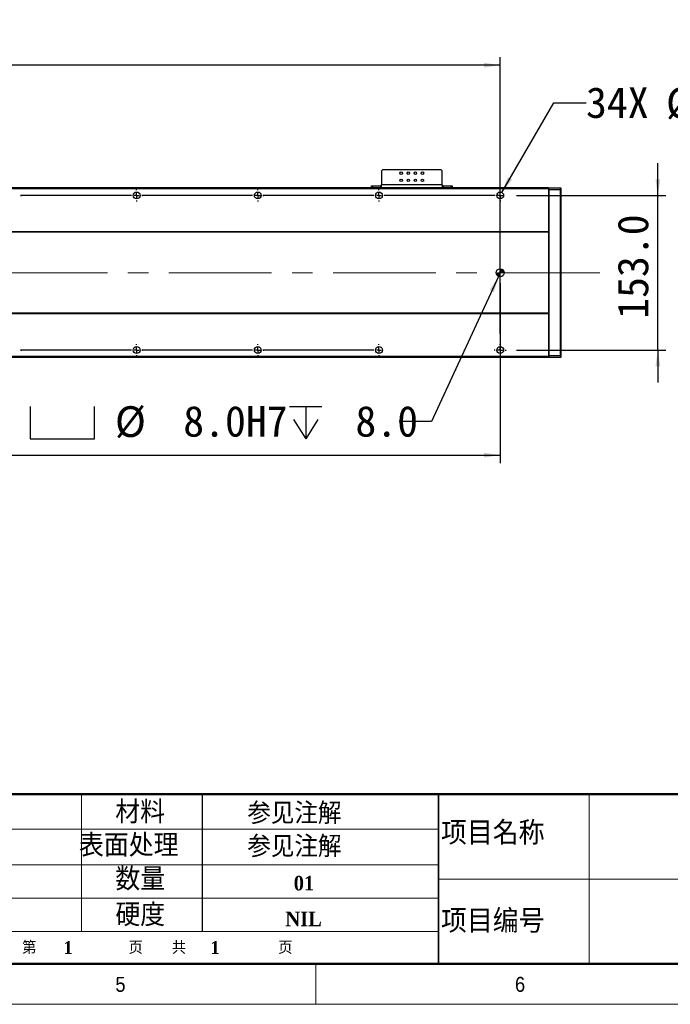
# Model space of a CAD drawing. Header units: millimetres. Extents: x 40 to 3320, y 40 to 2336.
# Tile 4 of 9: x 1787 to 2431, y 40 to 1014. Entities that reach past the tile are written whole.
import ezdxf

# ---------------------------------------------------------------- set-up
doc = ezdxf.new("R2010")
doc.units = ezdxf.units.MM
doc.header["$LTSCALE"] = 8
doc.linetypes.add('CENTERX2', pattern=[20.32, 12.7, -2.54, 2.54, -2.54])
doc.layers.add('DIMNS', color=7, linetype='Continuous')
doc.styles.add('SLDTEXTSTYLE0', font='Gothic.ttf', dxfattribs={"width": 0.913})
doc.styles.add('SLDTEXTSTYLE1', font='timesbd.ttf', dxfattribs={"width": 0.933})
doc.styles.add('SLDTEXTSTYLE2', font='txt', dxfattribs={"bigfont": 'bigfont'})
doc.styles.add('SLDTEXTSTYLE3', font='txt', dxfattribs={"bigfont": 'bigfont'})
doc.styles.add('SLDTEXTSTYLE7', font='txt')
doc.styles.add('SLDTEXTSTYLE8', font='txt', dxfattribs={"bigfont": 'bigfont'})
doc.dimstyles.new('SLDDIMSTYLE0', dxfattribs={"dimtxt": 30.4, "dimasz": 16, "dimexe": 0, "dimexo": 0.0625, "dimgap": 7.6, "dimtad": 2, "dimdec": 1, "dimrnd": 1e-09, "dimzin": 4, "dimdsep": 46, "dimtxsty": 'SLDTEXTSTYLE7', "dimsah": 1, "dimcen": 0.09, "dimadec": 0, "dimazin": 1, "dimtfac": 1, "dimtdec": 1, "dimtmove": 0, "dimatfit": 0, "dimfxl": 0, "dimfrac": 2, "dimtolj": 1, "dimtzin": 12, "dimarcsym": 0})
doc.dimstyles.new('SLDDIMSTYLE5', dxfattribs={"dimtxt": 30.4, "dimasz": 16, "dimexe": 0, "dimexo": 0.0625, "dimgap": 7.6, "dimtad": 2, "dimdec": 1, "dimrnd": 1e-09, "dimzin": 4, "dimdsep": 46, "dimtxsty": 'SLDTEXTSTYLE7', "dimsah": 1, "dimcen": 0.09, "dimadec": 0, "dimazin": 1, "dimtfac": 1, "dimtdec": 1, "dimtofl": 0, "dimtmove": 0, "dimatfit": 3, "dimfxl": 0, "dimfrac": 2, "dimtolj": 1, "dimtzin": 12, "dimarcsym": 0})
doc.dimstyles.new('SLDDIMSTYLE6', dxfattribs={"dimtxt": 30.4, "dimasz": 16, "dimexe": 0, "dimexo": 0.0625, "dimgap": 7.6, "dimtad": 0, "dimtih": 1, "dimtoh": 1, "dimdec": 1, "dimrnd": 1e-09, "dimzin": 4, "dimdsep": 46, "dimtxsty": 'SLDTEXTSTYLE7', "dimsah": 1, "dimcen": 0, "dimadec": 0, "dimazin": 1, "dimtfac": 1, "dimtdec": 1, "dimtofl": 0, "dimtmove": 0, "dimatfit": 3, "dimfxl": 0, "dimfrac": 2, "dimtolj": 1, "dimtzin": 12, "dimarcsym": 0})
doc.dimstyles.new('SLDDIMSTYLE7', dxfattribs={"dimtxt": 30.4, "dimasz": 16, "dimexe": 0, "dimexo": 0.0625, "dimgap": 7.6, "dimtad": 0, "dimtih": 1, "dimtoh": 1, "dimdec": 1, "dimrnd": 1e-09, "dimzin": 12, "dimdsep": 46, "dimtxsty": 'SLDTEXTSTYLE7', "dimsah": 1, "dimcen": 0, "dimadec": 0, "dimazin": 3, "dimtfac": 1, "dimtdec": 1, "dimtofl": 0, "dimtmove": 0, "dimatfit": 3, "dimfxl": 0, "dimfrac": 2, "dimtolj": 1, "dimtzin": 12, "dimarcsym": 0})

# ---------------------------------------------------------------- blocks, each defined once
blk = doc.blocks.new('SW_SYMBOL_HOLE_SPOT')
at = {"layer": 'DIMNS', "color": 0}
for p, q in [((0, 7000), (0, 600)), ((12800, 600), (12800, 7000)), ((0, 600), (12800, 600))]:
    blk.add_line(p, q, dxfattribs=at)
blk = doc.blocks.new('SW_SYMBOL_HOLE_DEPTH')
at = {"layer": 'DIMNS', "color": 0}
for p, q in [((0, 7000), (6400, 7000)), ((3200, 7000), (3200, 600)), ((800, 4440), (3200, 600)), ((5600, 4440), (3200, 600))]:
    blk.add_line(p, q, dxfattribs=at)
blk = doc.blocks.new('_D_19')
at = {"layer": 'DIMNS'}
for p, q in [((2260.92, 760.3), (2194.6, 616.84)), ((2194.6, 616.84), (2162.6, 616.84))]:
    blk.add_line(p, q, dxfattribs=at)
blk.add_solid([(2260.92, 760.3), (2252.03, 746.78), (2256.38, 744.77)], dxfattribs=at)
at = {"layer": 'DIMNS', "xscale": 0.004985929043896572, "yscale": 0.004985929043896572, "zscale": 0.004985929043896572}
for name, p in [('SW_SYMBOL_HOLE_SPOT', (1797.08, 596.72)), ('SW_SYMBOL_HOLE_DEPTH', (2054.1, 596.72))]:
    blk.add_blockref(name, p, dxfattribs=at)
at = {"layer": 'DIMNS', "char_height": 30.4, "attachment_point": 1, "style": 'SLDTEXTSTYLE7'}
for s, insert in [('%%c', (1881.13, 631.86)), (' 8.0H7 ', (1928.1, 632.16)), (' 8.0', (2098.59, 632.16))]:
    blk.add_mtext(s, dxfattribs=dict(at, insert=insert))
blk = doc.blocks.new('_D_20')
at = {"layer": 'DIMNS'}
for p, q in [((2262.6, 753.77), (2262.6, 575.43)), ((342.6, 747.23), (342.6, 575.43)), ((342.6, 583.43), (2262.6, 583.43))]:
    blk.add_line(p, q, dxfattribs=at)
for points in [[(342.6, 583.43), (358.6, 581.03), (358.6, 585.83)], [(2262.6, 583.43), (2246.6, 585.83), (2246.6, 581.03)]]:
    blk.add_solid(points, dxfattribs=at)
at = {"layer": 'DIMNS', "insert": (1243.99, 623.32), "char_height": 30.4, "attachment_point": 1, "style": 'SLDTEXTSTYLE7'}
blk.add_mtext('1920.0', dxfattribs=at)
blk = doc.blocks.new('_D_21')
at = {"layer": 'DIMNS'}
for p, q in [((2264.3, 843.37), (2315.58, 932.2)), ((2315.58, 932.2), (2347.58, 932.2))]:
    blk.add_line(p, q, dxfattribs=at)
blk.add_solid([(2264.3, 843.37), (2274.38, 856.03), (2270.22, 858.43)], dxfattribs=at)
at = {"layer": 'DIMNS', "char_height": 30.4, "attachment_point": 1, "style": 'SLDTEXTSTYLE7'}
for s, insert in [('34X ', (2347.58, 947.51)), ('%%c', (2426.71, 947.22)), (' 6.8 THROUGH HOLE', (2473.68, 947.51))]:
    blk.add_mtext(s, dxfattribs=dict(at, insert=insert))
blk = doc.blocks.new('_D_22')
at = {"layer": 'DIMNS'}
for p, q in [((2418.74, 840.43), (2418.74, 872.43)), ((2278.7, 840.43), (2426.74, 840.43)), ((2418.74, 687.43), (2418.74, 840.43)), ((2278.7, 687.43), (2426.74, 687.43)), ((2418.74, 687.43), (2418.74, 655.43))]:
    blk.add_line(p, q, dxfattribs=at)
for points in [[(2418.74, 840.43), (2421.14, 856.43), (2416.34, 856.43)], [(2418.74, 687.43), (2416.34, 671.43), (2421.14, 671.43)]]:
    blk.add_solid(points, dxfattribs=at)
at = {"layer": 'DIMNS', "insert": (2378.85, 718.29), "char_height": 30.4, "attachment_point": 1, "rotation": 90, "style": 'SLDTEXTSTYLE7'}
blk.add_mtext('153.0', dxfattribs=at)
blk = doc.blocks.new('_D_23')
at = {"layer": 'DIMNS'}
for p, q in [((342.6, 703.53), (342.6, 977.35)), ((2262.6, 703.53), (2262.6, 977.35)), ((2262.6, 969.35), (342.6, 969.35))]:
    blk.add_line(p, q, dxfattribs=at)
for points in [[(342.6, 969.35), (358.6, 966.95), (358.6, 971.75)], [(2262.6, 969.35), (2246.6, 971.75), (2246.6, 966.95)]]:
    blk.add_solid(points, dxfattribs=at)
at = {"layer": 'DIMNS', "char_height": 30.4, "attachment_point": 1}
for s, insert, style in [('=16×120.0（PITCH）', (1172.48, 1009.24), 'SLDTEXTSTYLE8'), ('1920.0', (1053.67, 1009.24), 'SLDTEXTSTYLE7')]:
    blk.add_mtext(s, dxfattribs=dict(at, insert=insert, style=style))
blk = doc.blocks.new('SW_CENTERMARKSYMBOL_2')
at = {"layer": 'DIMNS', "color": 0}
for p, q in [((485.08, 0), (485.94, 0)), ((594.92, 0), (485.08, 0)), ((594.92, 0), (594.06, 0)), ((600, 0), (597.46, 0)), ((600, 0), (597.46, 0)), ((600, 0), (597.46, 0)), ((600, 5.08), (600, 5.94)), ((600, 0), (600, 2.54)), ((600, 0), (600, 2.54)), ((600, 0), (600, 2.54)), ((600, 0), (600, -2.54)), ((600, 0), (602.54, 0)), ((600, 0), (600, -2.54)), ((600, 0), (602.54, 0)), ((600, 0), (600, -2.54)), ((600, 0), (602.54, 0)), ((605.08, 0), (605.94, 0)), ((714.92, 0), (605.08, 0)), ((714.92, 0), (714.06, 0)), ((720, 0), (717.46, 0)), ((720, 0), (717.46, 0)), ((720, 5.08), (720, 5.94)), ((720, 0), (720, 2.54)), ((720, 0), (720, 2.54)), ((720, 0), (720, -2.54)), ((720, 0), (722.54, 0)), ((720, 0), (720, -2.54)), ((720, 0), (722.54, 0)), ((725.08, 0), (725.94, 0)), ((834.92, 0), (725.08, 0)), ((840, 0), (837.46, 0)), ((840, 5.08), (840, 5.94)), ((840, 0), (840, 2.54)), ((840, 0), (840, -2.54)), ((840, 0), (842.54, 0)), ((954.92, 0), (845.08, 0)), ((954.92, 0), (954.06, 0)), ((960, 0), (957.46, 0)), ((960, 5.08), (960, 5.94)), ((960, 0), (960, 2.54)), ((960, 0), (960, -2.54)), ((960, 0), (962.54, 0)), ((600, -5.08), (600, -5.94)), ((720, -5.08), (720, -5.94)), ((840, -5.08), (840, -5.94)), ((960, -5.08), (960, -5.94))]:
    blk.add_line(p, q, dxfattribs=at)
blk = doc.blocks.new('SW_CENTERMARKSYMBOL_3')
at = {"layer": 'DIMNS', "color": 0}
for p, q in [((485.08, 0), (485.94, 0)), ((594.92, 0), (485.08, 0)), ((594.92, 0), (594.06, 0)), ((600, 0), (597.46, 0)), ((600, 0), (597.46, 0)), ((600, 0), (597.46, 0)), ((600, 5.08), (600, 5.94)), ((600, 0), (600, 2.54)), ((600, 0), (600, 2.54)), ((600, 0), (600, 2.54)), ((600, 0), (600, -2.54)), ((600, 0), (602.54, 0)), ((600, 0), (600, -2.54)), ((600, 0), (602.54, 0)), ((600, 0), (600, -2.54)), ((600, 0), (602.54, 0)), ((605.08, 0), (605.94, 0)), ((714.92, 0), (605.08, 0)), ((714.92, 0), (714.06, 0)), ((720, 0), (717.46, 0)), ((720, 0), (717.46, 0)), ((720, 5.08), (720, 5.94)), ((720, 0), (720, 2.54)), ((720, 0), (720, 2.54)), ((720, 0), (720, -2.54)), ((720, 0), (722.54, 0)), ((720, 0), (720, -2.54)), ((720, 0), (722.54, 0)), ((725.08, 0), (725.94, 0)), ((834.92, 0), (725.08, 0)), ((834.92, 0), (834.06, 0)), ((840, 0), (837.46, 0)), ((840, 5.08), (840, 5.94)), ((840, 0), (840, 2.54)), ((840, 0), (840, -2.54)), ((840, 0), (842.54, 0)), ((600, -5.08), (600, -5.94)), ((720, -5.08), (720, -5.94)), ((840, -5.08), (840, -5.94)), ((954.92, -153), (954.06, -153)), ((960, -153), (957.46, -153)), ((960, -147.92), (960, -147.06)), ((960, -153), (960, -150.46)), ((960, -153), (960, -155.54)), ((960, -153), (962.54, -153)), ((965.08, -153), (965.94, -153)), ((960, -158.08), (960, -158.94))]:
    blk.add_line(p, q, dxfattribs=at)
blk = doc.blocks.new('SW_CENTERMARKSYMBOL_4')
at = {"layer": 'DIMNS', "color": 0}
for p, q in [((1325.08, 0), (1325.94, 0)), ((1434.92, 0), (1325.08, 0)), ((1434.92, 0), (1434.06, 0)), ((1440, 0), (1437.46, 0)), ((1440, 0), (1437.46, 0)), ((1440, 0), (1437.46, 0)), ((1440, 5.08), (1440, 5.94)), ((1440, 0), (1440, 2.54)), ((1440, 0), (1440, 2.54)), ((1440, 0), (1440, 2.54)), ((1440, 0), (1440, -2.54)), ((1440, 0), (1442.54, 0)), ((1440, 0), (1440, -2.54)), ((1440, 0), (1442.54, 0)), ((1440, 0), (1440, -2.54)), ((1440, 0), (1442.54, 0)), ((1445.08, 0), (1445.94, 0)), ((1554.92, 0), (1445.08, 0)), ((1554.92, 0), (1554.06, 0)), ((1560, 0), (1557.46, 0)), ((1560, 0), (1557.46, 0)), ((1560, 5.08), (1560, 5.94)), ((1560, 0), (1560, 2.54)), ((1560, 0), (1560, 2.54)), ((1560, 0), (1560, -2.54)), ((1560, 0), (1562.54, 0)), ((1560, 0), (1560, -2.54)), ((1560, 0), (1562.54, 0)), ((1565.08, 0), (1565.94, 0)), ((1674.92, 0), (1565.08, 0)), ((1674.92, 0), (1674.06, 0)), ((1680, 0), (1677.46, 0)), ((1680, 5.08), (1680, 5.94)), ((1680, 0), (1680, 2.54)), ((1680, 0), (1680, -2.54)), ((1680, 0), (1682.54, 0)), ((1440, -5.08), (1440, -5.94)), ((1560, -5.08), (1560, -5.94)), ((1680, -5.08), (1680, -5.94))]:
    blk.add_line(p, q, dxfattribs=at)
blk = doc.blocks.new('SW_CENTERMARKSYMBOL_5')
at = {"layer": 'DIMNS', "color": 0}
for p, q in [((485.08, 0), (485.94, 0)), ((594.92, 0), (485.08, 0)), ((594.92, 0), (594.06, 0)), ((600, 0), (597.46, 0)), ((600, 0), (597.46, 0)), ((600, 0), (597.46, 0)), ((600, 5.08), (600, 5.94)), ((600, 0), (600, 2.54)), ((600, 0), (600, 2.54)), ((600, 0), (600, 2.54)), ((600, 0), (600, -2.54)), ((600, 0), (602.54, 0)), ((600, 0), (600, -2.54)), ((600, 0), (602.54, 0)), ((600, 0), (600, -2.54)), ((600, 0), (602.54, 0)), ((605.08, 0), (605.94, 0)), ((714.92, 0), (605.08, 0)), ((714.92, 0), (714.06, 0)), ((720, 0), (717.46, 0)), ((720, 0), (717.46, 0)), ((720, 5.08), (720, 5.94)), ((720, 0), (720, 2.54)), ((720, 0), (720, 2.54)), ((720, 0), (720, -2.54)), ((720, 0), (722.54, 0)), ((720, 0), (720, -2.54)), ((720, 0), (722.54, 0)), ((725.08, 0), (725.94, 0)), ((600, -5.08), (600, -5.94)), ((720, -5.08), (720, -5.94))]:
    blk.add_line(p, q, dxfattribs=at)
blk = doc.blocks.new('SW_CENTERMARKSYMBOL_6')
at = {"layer": 'DIMNS', "color": 0}
for p, q in [((-240, 5.08), (-240, 5.94)), ((-240, 0), (-240, 2.54)), ((-240, 0), (-240, 2.54)), ((-240, 0), (-240, 2.54)), ((-120, 5.08), (-120, 5.94)), ((-120, 0), (-120, 2.54)), ((-120, 0), (-120, 2.54)), ((-5.08, 0), (-5.94, 0)), ((0, 0), (-2.54, 0)), ((0, 5.08), (0, 5.94)), ((0, 0), (0, 2.54)), ((0, 0), (0, -2.54)), ((0, 0), (2.54, 0)), ((-354.92, 0), (-354.06, 0)), ((-245.08, 0), (-354.92, 0)), ((-245.08, 0), (-245.94, 0)), ((-240, 0), (-242.54, 0)), ((-240, 0), (-242.54, 0)), ((-240, 0), (-242.54, 0)), ((-240, 0), (-240, -2.54)), ((-240, 0), (-237.46, 0)), ((-240, 0), (-240, -2.54)), ((-240, 0), (-237.46, 0)), ((-240, 0), (-240, -2.54)), ((-240, 0), (-237.46, 0)), ((-240, -5.08), (-240, -5.94)), ((-234.92, 0), (-234.06, 0)), ((-125.08, 0), (-234.92, 0)), ((-125.08, 0), (-125.94, 0)), ((-120, 0), (-122.54, 0)), ((-120, 0), (-122.54, 0)), ((-120, 0), (-120, -2.54)), ((-120, 0), (-117.46, 0)), ((-120, 0), (-120, -2.54)), ((-120, 0), (-117.46, 0)), ((-120, -5.08), (-120, -5.94)), ((-114.92, 0), (-114.06, 0)), ((-5.08, 0), (-114.92, 0)), ((0, -5.08), (0, -5.94))]:
    blk.add_line(p, q, dxfattribs=at)
blk = doc.blocks.new('SW_DOWELSYMBOL_4')
at = {"linetype": 'Continuous', "lineweight": 18}
h = blk.add_hatch(color=0, dxfattribs=at)
edge = h.paths.add_edge_path(flags=0)
edge.add_arc((0, 0), 4, 180, 270)
edge.add_line((0, -4), (0, 0))
edge.add_line((0, 0), (-4, 0))
h = blk.add_hatch(color=0, dxfattribs=at)
edge = h.paths.add_edge_path(flags=0)
edge.add_arc((0, 0), 4, 0, 90)
edge.add_line((0, 4), (0, 0))
edge.add_line((0, 0), (4, 0))
at = {"layer": 'DIMNS', "color": 0}
blk.add_circle((0, 0), 4, dxfattribs=at)

msp = doc.modelspace()

# ---------------------------------------------------------------- linework, layer by layer
at = {"color": 7, "linetype": 'Continuous', "lineweight": 25}
for p, q in [((2146.1, 865.73), (2145.1, 864.73)), ((2145.1, 864.73), (2145.1, 850.93)), ((2204.1, 865.73), (2146.1, 865.73)), ((2205.1, 864.73), (2204.1, 865.73)), ((2205.1, 850.93), (2205.1, 864.73)), ((2310.6, 847.93), (294.6, 847.93)), ((2135.1, 847.93), (2135.1, 849.93)), ((2135.1, 849.93), (2136.1, 849.93)), ((2136.1, 849.93), (2136.1, 847.93)), ((2136.1, 849.93), (2144.1, 849.93)), ((2144.1, 849.93), (2144.1, 847.93)), ((2145.1, 849.93), (2144.1, 849.93)), ((2205.1, 850.93), (2145.1, 850.93)), ((2145.1, 847.93), (2145.1, 850.93)), ((2205.1, 850.93), (2205.1, 847.93)), ((2206.1, 849.93), (2205.1, 849.93)), ((2206.1, 849.93), (2206.1, 847.93)), ((2206.1, 849.93), (2214.1, 849.93)), ((2214.1, 847.93), (2214.1, 849.93)), ((2214.1, 849.93), (2215.1, 849.93)), ((2215.1, 849.93), (2215.1, 847.93)), ((2310.6, 847.63), (2310.9, 847.93)), ((2310.6, 847.93), (2310.6, 846.93)), ((2310.9, 847.93), (2310.9, 845.93)), ((2310.9, 847.93), (2322.3, 847.93)), ((2322.3, 845.93), (2322.3, 847.93)), ((2322.6, 847.63), (2322.3, 847.93)), ((2310.6, 846.93), (294.6, 846.93)), ((2310.6, 846.93), (2310.6, 804.43)), ((2310.6, 845.8), (2310.9, 845.93)), ((2310.9, 845.93), (2310.9, 681.93)), ((2322.3, 845.93), (2310.9, 845.93)), ((2322.3, 681.93), (2322.3, 845.93)), ((2322.6, 845.8), (2322.3, 845.93)), ((2322.6, 847.63), (2322.6, 845.8)), ((2322.6, 845.8), (2322.6, 682.05)), ((2310.6, 804.43), (294.6, 804.43)), ((2310.6, 803.93), (294.6, 803.93)), ((2310.6, 804.43), (2310.6, 803.93)), ((2310.6, 803.93), (2310.6, 723.93)), ((2310.6, 723.93), (294.6, 723.93)), ((2310.6, 723.43), (294.6, 723.43)), ((2310.6, 723.93), (2310.6, 723.43)), ((2310.6, 723.43), (2310.6, 680.93)), ((2310.6, 682.05), (2310.9, 681.93)), ((2322.6, 682.05), (2322.3, 681.93)), ((2322.6, 682.05), (2322.6, 680.23)), ((2310.6, 680.93), (294.6, 680.93)), ((2310.6, 679.93), (294.6, 679.93)), ((2310.6, 680.93), (2310.6, 679.93)), ((2310.6, 680.23), (2310.9, 679.93)), ((2310.9, 681.93), (2310.9, 679.93)), ((2310.9, 681.93), (2322.3, 681.93)), ((2322.3, 679.93), (2310.9, 679.93)), ((2322.3, 679.93), (2322.3, 681.93)), ((2322.6, 680.23), (2322.3, 679.93))]:
    msp.add_line(p, q, dxfattribs=at)
at = {"color": 7, "linetype": 'Continuous', "lineweight": 50}
for p, q in [((3280, 248), (1464, 248)), ((80, 80), (3280, 80))]:
    msp.add_line(p, q, dxfattribs=at)
at = {"color": 7, "linetype": 'Continuous', "lineweight": 18}
for p, q in [((1848, 248), (1848, 112.05)), ((2350.6, 248), (2350.6, 80)), ((1464, 213.26), (2201.48, 213.26)), ((1464, 178.04), (2201.48, 178.04)), ((2201.48, 164), (2674.01, 164)), ((1464, 145.04), (2201.48, 145.04)), ((2201.48, 112.05), (1464, 112.05)), ((80, 80), (3280, 80)), ((984, 80), (3280, 80)), ((2080, 80), (2080, 40)), ((40, 40), (3320, 40))]:
    msp.add_line(p, q, dxfattribs=at)
at = {"color": 7, "linetype": 'Continuous', "lineweight": 35}
msp.add_line((2201.48, 248), (2201.48, 80), dxfattribs=at)
at = {"color": 7, "linetype": 'Continuous', "lineweight": 25}
for centre, radius in [((2164.6, 862.43), 1.25), ((2171.6, 862.43), 1.25), ((2178.6, 862.43), 1.25), ((2185.6, 862.43), 1.25), ((2164.6, 855.43), 1.25), ((2171.6, 855.43), 1.25), ((2178.6, 855.43), 1.25), ((2185.6, 855.43), 1.25), ((1902.6, 840.43), 3.4), ((2022.6, 840.43), 3.4), ((2142.6, 840.43), 3.4), ((2262.6, 840.43), 3.4), ((2262.6, 763.93), 4), ((1902.6, 687.43), 3.4), ((2022.6, 687.43), 3.4), ((2142.6, 687.43), 3.4), ((2262.6, 687.43), 3.4)]:
    msp.add_circle(centre, radius, dxfattribs=at)
at = {"layer": 'DIMNS', "linetype": 'CENTERX2', "lineweight": 18}
msp.add_line((2361.4, 763.93), (243.8, 763.93), dxfattribs=at)
at = {"layer": 'DIMNS', "color": 7}
msp.add_line((1967.46, 248), (1967.46, 112.05), dxfattribs=at)

# ---------------------------------------------------------------- block references
at = {"layer": 'DIMNS'}
for name, p in [('SW_CENTERMARKSYMBOL_4', (462.6, 840.43)), ('SW_CENTERMARKSYMBOL_2', (1302.6, 840.43)), ('SW_CENTERMARKSYMBOL_3', (1302.6, 840.43)), ('SW_DOWELSYMBOL_4', (2262.6, 763.93)), ('SW_CENTERMARKSYMBOL_5', (1302.6, 687.43)), ('SW_CENTERMARKSYMBOL_6', (2142.6, 687.43))]:
    msp.add_blockref(name, p, dxfattribs=at)

# ---------------------------------------------------------------- texts
at = {"color": 7, "linetype": 'Continuous', "lineweight": 0, "attachment_point": 1}
for s, insert, char_height, style in [('材料', (1881.51, 241.38), 22.4, 'SLDTEXTSTYLE3'), ('参见注解', (2012.29, 239.65), 21.167, 'SLDTEXTSTYLE2'), ('项目名称', (2204.03, 221.22), 23.283, 'SLDTEXTSTYLE3'), ('表面处理', (1845.56, 208.53), 22.4, 'SLDTEXTSTYLE3'), ('参见注解', (2012.29, 206.8), 21.167, 'SLDTEXTSTYLE2'), ('数量', (1881.57, 175.11), 22.4, 'SLDTEXTSTYLE3'), ('01', (2058.17, 167.11), 14.4, 'SLDTEXTSTYLE1'), ('硬度', (1881.59, 139.72), 22.4, 'SLDTEXTSTYLE3'), ('项目编号', (2204.03, 134.05), 23.283, 'SLDTEXTSTYLE3'), ('NIL', (2049.9, 131.71), 14.4, 'SLDTEXTSTYLE1'), ('第        页', (1789.32, 102.57), 12.8, 'SLDTEXTSTYLE3'), ('1', (1830.32, 102.56), 12.8, 'SLDTEXTSTYLE1'), ('共        页', (1937.49, 102.57), 12.8, 'SLDTEXTSTYLE3'), ('1', (1975.7, 102.56), 12.8, 'SLDTEXTSTYLE1'), ('5', (1881.59, 67.17), 14.82, 'SLDTEXTSTYLE0'), ('6', (2277.26, 67.17), 14.82, 'SLDTEXTSTYLE0')]:
    msp.add_mtext(s, dxfattribs=dict(at, insert=insert, char_height=char_height, style=style))

# ---------------------------------------------------------------- dimensions: what is measured, and where the dimension line sits
at = {"layer": 'DIMNS'}
dim = msp.add_linear_dim(base=(342.6, 969.35), p1=(2262.6, 693.37), p2=(342.6, 693.37), text='<>=16×120.0（PITCH）', dimstyle='SLDDIMSTYLE5', dxfattribs=at)
dim.commit()
dim.dimension.update_dxf_attribs({"geometry": '_D_23', "text_midpoint": (1303.39, 969.35), "dimtype": 160})
for p1, p2, text, dimstyle, picture, middle in [((2260.9, 837.48), (2264.3, 843.37), '34X <> THROUGH HOLE\\P', 'SLDDIMSTYLE7', '_D_21', (2598.43, 932.2)), ((2264.28, 767.56), (2260.92, 760.3), '{\\fGDT;v}<>H7 {\\fGDT;x} 8.0\\P', 'SLDDIMSTYLE6', '_D_19', (1979.84, 616.84))]:
    dim = msp.add_diameter_dim_2p(p1=p1, p2=p2, text=text, dimstyle=dimstyle, dxfattribs=at)
    dim.commit()
    dim.dimension.update_dxf_attribs({"geometry": picture, "text_midpoint": middle, "dimtype": 163})
for base, p1, p2, angle, dimstyle, picture, middle in [((2418.74, 840.43), (2268.54, 687.43), (2268.54, 840.43), 90, 'SLDDIMSTYLE0', '_D_22', (2418.74, 766.72)), ((2262.6, 583.43), (342.6, 757.39), (2262.6, 763.93), 0, 'SLDDIMSTYLE5', '_D_20', (1303.39, 583.43))]:
    dim = msp.add_linear_dim(base=base, p1=p1, p2=p2, angle=angle, dimstyle=dimstyle, dxfattribs=at)
    dim.commit()
    dim.dimension.update_dxf_attribs({"geometry": picture, "text_midpoint": middle, "dimtype": 160})

doc.saveas('drawing.dxf')
